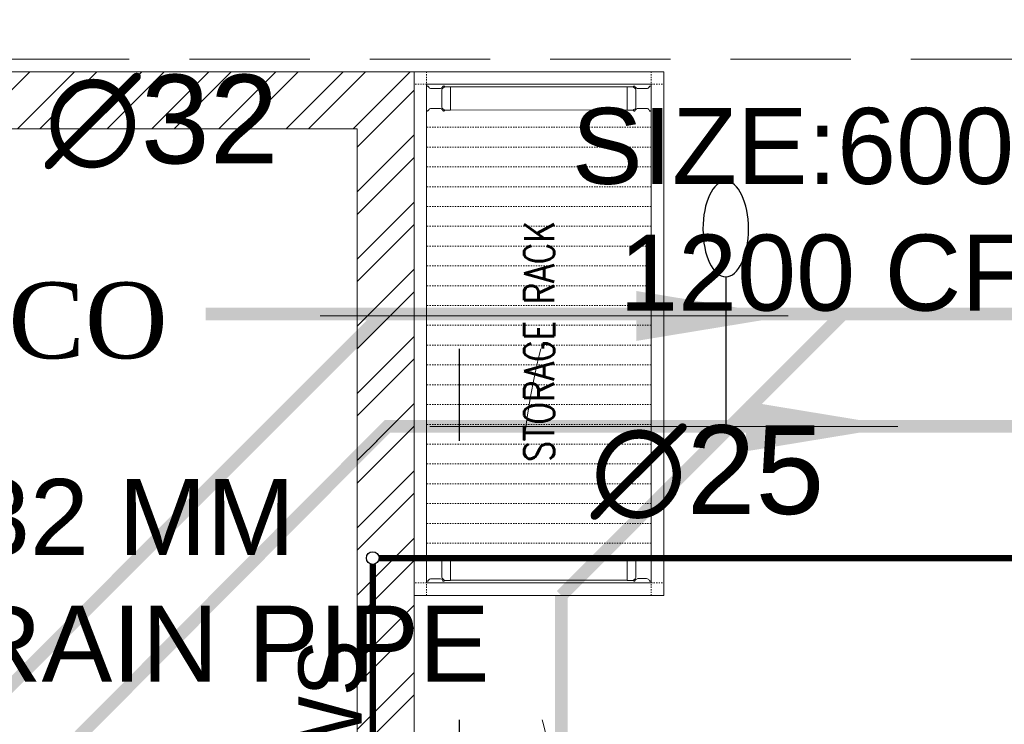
# Model space of a CAD drawing. Header units: inches. Extents: x 105152 to 158499, y 12149 to 30915.
# Tile 169 of 256: x 126589 to 126666, y 21383 to 21439. Entities that reach past the tile are written whole.
import ezdxf

# ---------------------------------------------------------------- set-up
doc = ezdxf.new("R2010")
doc.units = ezdxf.units.IN
doc.header["$MEASUREMENT"] = 0
doc.linetypes.add('HIDDEN', pattern=[0.375, 0.25, -0.125])
doc.linetypes.add('IHCL-P-MEZZANINE FLOOR PLAN$0$HIDDEN', pattern=[0.375, 0.25, -0.125])
for name, color, linetype, lineweight in [('AR - PLAN', 251, 'Continuous', 5), ('BEAM', 173, 'Continuous', 5), ('COVERAGE ', 251, 'Continuous', 5), ('DRAINAGE ', 7, 'Continuous', 9), ('EQUIPMENT', 7, 'Continuous', 25), ('FIRE', 1, 'Continuous', 25), ('FIRE TEXT', 7, 'Continuous', 25), ('HVAC SERVICE', 1, 'Continuous', 35), ('HVAC TEXT PP', 104, 'Continuous', 20), ('KIT TEXT.', 5, 'Continuous', 5), ('PD_BRICK WALL_115', 134, 'Continuous', 30), ('PD_HATCH', 45, 'Continuous', 9), ('PP- 75DIA Soil Waste Sewer pipe', 90, 'Continuous', 9), ('PP-Domestic  Cold Water Supply', 5, 'Continuous', 25), ('PP-Soil Pipe', 1, 'Continuous', 25), ('PP-SPRINKLER PIPE', 1, 'Continuous', 0), ('PP-TEXT', 7, 'Continuous', 40), ('WATER SUPPLY ', 7, 'Continuous', 9)]:
    doc.layers.add(name, color=color, linetype=linetype, lineweight=lineweight)
for name, color, linetype in [('KIT EQUIPMENT', 7, 'Continuous'), ('PD_025_TEXT', 61, 'Continuous'), ('PP-SPRINKLER', 1, 'Continuous')]:
    doc.layers.add(name, color=color, linetype=linetype)
doc.styles.add('Arial', font='GOTHIC.TTF')
doc.styles.add('ISO', font='isocp.shx', dxfattribs={"height": 250})
doc.styles.add('MtX_Times_New_Roman', font='txt')
doc.styles.get("Standard").update_dxf_attribs({"font": 'arial.ttf', "height": 6})
doc.styles.add('text Ht 200mm', font='arial.ttf')
doc.dimstyles.new('ISO-10', dxfattribs={"dimtxt": 6, "dimasz": 0.5, "dimexe": 1.25, "dimexo": 0.625, "dimtad": 1, "dimtoh": 1, "dimdec": 1, "dimlunit": 4, "dimtxsty": 'Standard', "dimblk": 'ARCHTICK', "dimcen": 2.5, "dimclrt": 3, "dimadec": 0, "dimazin": 0, "dimtfac": 1, "dimtdec": 1, "dimtmove": 1, "dimatfit": 3, "dimfxl": 1, "dimarcsym": 0})

# ---------------------------------------------------------------- blocks, each defined once
blk = doc.blocks.new('PP-CEILING PENDANT')
at = {"layer": 'COVERAGE ', "color": 8, "lineweight": 5}
blk.add_circle((0, 0), 1700, dxfattribs=at)
blk = doc.blocks.new('PP-SP ARROW')
at = {"color": 3}
blk.add_line((-31.48, 0), (-128.7, 0), dxfattribs=at)
blk.add_ellipse((0, 0), major_axis=(-31.48, 0), ratio=0.476486, dxfattribs=at)
blk = doc.blocks.new('HVAC SERVICE')
at = {"layer": 'HVAC TEXT PP', "insert": (290.946, -160.857), "char_height": 6, "attachment_point": 1, "bg_fill": 2}
blk.add_mtext_dynamic_manual_height_columns('\\pxqr;6 #SAG\\PSIZE:600X600MM\\P1200 CFM EACH', width=237.48752, gutter_width=50, heights=[-27.14], dxfattribs=at)
at = {"layer": 'HVAC TEXT PP', "insert": (405.967, -200.155), "char_height": 6, "width": 237.48752, "attachment_point": 1, "bg_fill": 2}
blk.add_mtext('\\pxql;%%C32 MM \\PDRAIN PIPE ', dxfattribs=at)
blk = doc.blocks.new('WATER SUPPLY')
at = {"layer": 'PP-Domestic  Cold Water Supply'}
for points in [[(56.896, 118.817, 0.5, 0.5, 0), (56.896, 41.475, 0.5, 0.5, 0)], [(199.715, 119.317, 0.5, 0.5, 0), (57.396, 119.317, 0.5, 0.5, 0)]]:
    blk.add_lwpolyline(points, format="xyseb", dxfattribs=at)
blk.add_circle((56.896, 119.317), 0.5, dxfattribs=at)
at = {"layer": 'PP-TEXT', "style": 'MtX_Times_New_Roman'}
blk.add_text('∅ 25MM CWS ', height=5, rotation=90, dxfattribs=at).set_placement((56.029, 69.796))
blk = doc.blocks.new('_ArchTick')
at = {"color": 0, "linetype": 'ByBlock', "const_width": 0.15}
blk.add_lwpolyline([(-0.5, -0.5), (0.5, 0.5)], dxfattribs=at)
blk = doc.blocks.new('sesrgg')
at = {"layer": 'EQUIPMENT', "color": 251, "linetype": 'Continuous', "lineweight": 5}
for p, q in [((1788352.5, 614303.9), (1788353.7, 614303.2)), ((1788400.4, 614306.9), (1788353.3, 614306.9)), ((1788399.9, 614303.2), (1788401.1, 614303.9)), ((1788399.9, 614303.2), (1788401.2, 614303.9)), ((1788402, 614305.2), (1788402, 614305.3)), ((1789294.6, 614305.2), (1789294.6, 614305.3)), ((1789296.7, 614303.2), (1789295.4, 614303.9)), ((1789296.7, 614303.2), (1789295.4, 614303.9)), ((1789296.2, 614306.9), (1789343.3, 614306.9)), ((1789344.1, 614303.9), (1789342.9, 614303.2)), ((1788356.8, 614280.4), (1788356.8, 614297.9)), ((1788396.9, 614280.4), (1788396.9, 614297.9)), ((1788396.9, 614280.4), (1788396.9, 614297.9)), ((1789299.7, 614280.4), (1789299.7, 614297.9)), ((1789299.7, 614280.4), (1789299.7, 614297.9)), ((1789339.8, 614280.4), (1789339.8, 614297.9)), ((1788352.5, 614274.4), (1788353.7, 614275.1)), ((1788353.2, 614271.4), (1788353.2, 614259.3)), ((1788355.4, 614273.5), (1788354.7, 614272.2)), ((1788393, 614276.5), (1788360.6, 614276.5)), ((1788399, 614272.2), (1788398.3, 614273.5)), ((1788399.9, 614275.1), (1788401.1, 614274.4)), ((1788399.9, 614275.1), (1788401.2, 614274.4)), ((1788400.4, 614271.4), (1788400.4, 614259.3)), ((1788402, 614273), (1788402, 614273)), ((1789294.6, 614273), (1789294.6, 614273)), ((1789296.7, 614275.1), (1789295.4, 614274.4)), ((1789296.7, 614275.1), (1789295.4, 614274.4)), ((1789296.2, 614271.4), (1789296.2, 614259.3)), ((1789297.6, 614272.2), (1789298.3, 614273.5)), ((1789303.6, 614276.5), (1789335.9, 614276.5)), ((1789341.2, 614273.5), (1789341.9, 614272.2)), ((1789344.1, 614274.4), (1789342.9, 614275.1)), ((1789343.4, 614271.4), (1789343.4, 614259.3)), ((1788399.9, 614258.8), (1788353.7, 614258.8)), ((1788353.8, 613904.2), (1788353.7, 614258.8)), ((1788400, 613904.7), (1788399.9, 614258.8)), ((1789296.6, 613904.7), (1789296.7, 614258.8)), ((1789296.7, 614258.8), (1789342.9, 614258.8)), ((1789342.8, 613904.2), (1789342.9, 614258.8)), ((1788352.6, 613889.1), (1788353.8, 613888.4)), ((1788353.3, 613892), (1788353.3, 613904.2)), ((1788400, 613904.7), (1788353.8, 613904.7)), ((1788355.5, 613890), (1788354.8, 613891.2)), ((1788398.3, 613890), (1788399.1, 613891.2)), ((1788400, 613888.3), (1788401.2, 613889.1)), ((1788401.2, 613889.1), (1788400, 613888.4)), ((1788400.5, 613892), (1788400.5, 613904.2)), ((1788402, 613890.4), (1788402, 613890.5)), ((1789294.5, 613890.4), (1789294.5, 613890.5)), ((1789296.6, 613888.3), (1789295.3, 613889.1)), ((1789295.3, 613889.1), (1789296.6, 613888.4)), ((1789296.1, 613892), (1789296.1, 613904.2)), ((1789296.6, 613904.7), (1789342.8, 613904.7)), ((1789298.2, 613890), (1789297.5, 613891.2)), ((1789341.1, 613890), (1789341.8, 613891.2)), ((1789344, 613889.1), (1789342.8, 613888.4)), ((1789343.3, 613892), (1789343.3, 613904.2)), ((1788356.9, 613883.1), (1788356.9, 613865.6)), ((1788393.1, 613887), (1788360.7, 613887)), ((1788397, 613883.2), (1788397, 613865.7)), ((1788397, 613865.6), (1788397, 613883.1)), ((1789299.6, 613883.2), (1789299.6, 613865.7)), ((1789299.6, 613865.6), (1789299.6, 613883.1)), ((1789303.5, 613887), (1789335.8, 613887)), ((1789339.7, 613883.1), (1789339.7, 613865.6)), ((1788352.6, 613859.6), (1788353.8, 613860.3)), ((1788400.4, 613856.6), (1788353.4, 613856.6)), ((1788400, 613860.3), (1788401.2, 613859.6)), ((1788401.2, 613859.6), (1788400, 613860.3)), ((1788402, 613858.2), (1788402, 613858.2)), ((1789294.5, 613858.2), (1789294.5, 613858.2)), ((1789296.6, 613860.3), (1789295.3, 613859.6)), ((1789295.3, 613859.6), (1789296.6, 613860.3)), ((1789296.1, 613856.6), (1789343.2, 613856.6)), ((1789344, 613859.6), (1789342.8, 613860.3))]:
    blk.add_line(p, q, dxfattribs=at)
at = {"layer": 'EQUIPMENT', "color": 251, "linetype": 'IHCL-P-MEZZANINE FLOOR PLAN$0$HIDDEN', "lineweight": 5}
for p, q in [((1788428, 613856.6), (1788428, 614306.9)), ((1788467.7, 613856.6), (1788467.7, 614306.9)), ((1788507.4, 613856.6), (1788507.4, 614306.9)), ((1788547.1, 613856.6), (1788547.1, 614306.9)), ((1788586.8, 613856.6), (1788586.8, 614306.9)), ((1788586.8, 613856.6), (1788586.8, 614306.9)), ((1788626.6, 613856.6), (1788626.6, 614306.9)), ((1788666.3, 613856.6), (1788666.3, 614306.9)), ((1788706, 613856.6), (1788706, 614306.9)), ((1788706, 613856.6), (1788706, 614306.9)), ((1788745.7, 613856.6), (1788745.7, 614306.9)), ((1788785.4, 613856.6), (1788785.4, 614306.9)), ((1788825.1, 613856.6), (1788825.1, 614306.9)), ((1788864.9, 613856.6), (1788864.9, 614306.9)), ((1788904.6, 613856.6), (1788904.6, 614306.9)), ((1788944.3, 613856.6), (1788944.3, 614306.9)), ((1788984, 613856.6), (1788984, 614306.9)), ((1789023.7, 613856.6), (1789023.7, 614306.9)), ((1789063.5, 613856.6), (1789063.5, 614306.9)), ((1789103.2, 613856.6), (1789103.2, 614306.9)), ((1789142.9, 613856.6), (1789142.9, 614306.9)), ((1789182.6, 613856.6), (1789182.6, 614306.9)), ((1789222.3, 613856.6), (1789222.3, 614306.9)), ((1789262.1, 613856.6), (1789262.1, 614306.9))]:
    blk.add_line(p, q, dxfattribs=at)
for points in [[(1788348.4, 614306.9), (1788348.4, 614332.1), (1788323.1, 614332.1), (1788323.1, 614306.9)], [(1789348.2, 614306.9), (1789348.2, 614332.1), (1789373.5, 614332.1), (1789373.5, 614306.9)], [(1788348.4, 613856.6), (1788348.4, 613831.3), (1788323.1, 613831.3), (1788323.1, 613856.6)], [(1789348.2, 613856.6), (1789348.2, 613831.3), (1789373.5, 613831.3), (1789373.5, 613856.6)]]:
    blk.add_lwpolyline(points, close=True, dxfattribs=at)
at = {"layer": 'EQUIPMENT', "color": 251, "linetype": 'Continuous', "lineweight": 5}
for centre, radius, start, end in [((1788353.3, 614305.3), 1.6, 89.991, 239.97), ((1788350.7, 614297.9), 6.07, 359.982, 59.988), ((1788403, 614297.9), 6.07, 119.991, 179.997), ((1788403, 614297.9), 6.07, 119.994, 180), ((1788400.4, 614305.3), 1.6, 299.976, 89.991), ((1788400.3, 614305.2), 1.6, 299.973, 359.979), ((1789296.2, 614305.3), 1.6, 90.009, 240.024), ((1789296.2, 614305.2), 1.6, 180.021, 240.027), ((1789293.6, 614297.9), 6.07, 0.003, 60.009), ((1789293.6, 614297.9), 6.07, 0, 60.006), ((1789345.9, 614297.9), 6.07, 120.012, 180.018), ((1789343.3, 614305.3), 1.6, 300.03, 90.009), ((1788353.3, 614273), 1.6, 119.994, 329.979), ((1788350.7, 614280.4), 6.07, 299.976, 359.982), ((1788360.7, 614270.4), 6.07, 89.991, 149.997), ((1788393, 614270.4), 6.07, 29.985, 89.991), ((1788403, 614280.4), 6.07, 179.991, 239.997), ((1788403, 614280.4), 6.07, 180, 239.97), ((1788400.4, 614273), 1.6, 209.967, 59.988), ((1788400.3, 614273), 1.6, 359.967, 59.973), ((1789296.2, 614273), 1.6, 120.027, 180.033), ((1789296.2, 614273), 1.6, 120.012, 330.033), ((1789293.6, 614280.4), 6.07, 300.003, 0.009), ((1789293.6, 614280.4), 6.07, 300.03, 0), ((1789303.6, 614270.4), 6.07, 90.009, 150.015), ((1789335.9, 614270.4), 6.07, 30.003, 90.009), ((1789345.9, 614280.4), 6.07, 180.018, 240.024), ((1789343.3, 614273), 1.6, 210.021, 60.006), ((1788353.7, 614259.3), 0.506, 180, 269.973), ((1788399.9, 614259.3), 0.506, 269.973, 359.982), ((1789296.7, 614259.3), 0.506, 180.018, 270.027), ((1789342.9, 614259.3), 0.506, 270.027, 0), ((1788353.4, 613890.4), 1.6, 29.985, 239.97), ((1788353.8, 613904.2), 0.506, 89.991, 180), ((1788350.8, 613883.1), 6.07, 359.982, 59.988), ((1788360.7, 613893.1), 6.07, 209.967, 269.973), ((1788393.1, 613893.1), 6.07, 269.973, 329.979), ((1788403.1, 613883.1), 6.07, 119.994, 180), ((1788403.1, 613883.1), 6.07, 119.991, 179.997), ((1788400.4, 613890.4), 1.6, 299.976, 149.997), ((1788400, 613904.2), 0.506, 359.982, 89.991), ((1788400.4, 613890.4), 1.6, 299.973, 359.979), ((1789296.1, 613890.4), 1.6, 30.003, 240.024), ((1789296.1, 613890.4), 1.6, 180.021, 240.027), ((1789296.6, 613904.2), 0.506, 90.009, 180.018), ((1789293.5, 613883.1), 6.07, 0, 60.006), ((1789293.5, 613883.1), 6.07, 0.003, 60.009), ((1789303.5, 613893.1), 6.07, 210.021, 270.027), ((1789335.8, 613893.1), 6.07, 270.027, 330.033), ((1789345.8, 613883.1), 6.07, 120.012, 180.018), ((1789343.2, 613890.4), 1.6, 300.03, 150.015), ((1789342.8, 613904.2), 0.506, 0, 90.009), ((1788353.4, 613858.2), 1.6, 119.994, 269.973), ((1788350.8, 613865.6), 6.07, 299.976, 359.982), ((1788403.1, 613865.6), 6.07, 179.991, 239.997), ((1788403.1, 613865.6), 6.07, 180, 239.97), ((1788400.4, 613858.2), 1.6, 269.973, 59.988), ((1788400.4, 613858.2), 1.6, 359.967, 59.973), ((1789296.1, 613858.2), 1.6, 120.027, 180.033), ((1789296.1, 613858.2), 1.6, 120.012, 270.027), ((1789293.5, 613865.6), 6.07, 300.003, 0.009), ((1789293.5, 613865.6), 6.07, 300.03, 0), ((1789345.8, 613865.6), 6.07, 180.018, 240.024), ((1789343.2, 613858.2), 1.6, 270.027, 60.006)]:
    blk.add_arc(centre, radius, start, end, dxfattribs=at)
at = {"layer": 'KIT EQUIPMENT', "color": 251, "lineweight": 5}
for points in [[(1789373.5, 614332.1), (1789373.5, 613831.3), (1788323.1, 613831.3), (1788323.1, 614332.1)], [(1789348.2, 614306.9), (1789348.2, 613856.6), (1788348.4, 613856.6), (1788348.4, 614306.9)]]:
    blk.add_lwpolyline(points, close=True, dxfattribs=at)
blk = doc.blocks.new('A$C6E471120')
at = {"layer": 'EQUIPMENT', "color": 251, "rotation": 90}
blk.add_blockref('sesrgg', (611068.2, -1793412.1), dxfattribs=at)
at = {"layer": 'KIT TEXT.', "color": 251, "insert": (-2983, -4820.8, 488.6), "char_height": 60.175, "width": 1100.284, "attachment_point": 7, "rotation": 90, "style": 'ISO'}
blk.add_mtext('{\\Fromans|c0;\\W0.8;STORAGE RACK}', dxfattribs=at)
blk = doc.blocks.new('FIRST FLOOR PLAN 0')
at = {"layer": 'PD_HATCH', "lineweight": 5}
h = blk.add_hatch(dxfattribs=at)
h.set_pattern_fill('ANSI32', color=251, scale=10)
h.set_pattern_definition([(45, (-550.7706, -242.3818), (-2.65165, 2.65165), []), (45, (-549.0028, -242.3818), (-2.65165, 2.65165), [])])
h.paths.add_polyline_path([(-540, -240.3), (-583.25, -240.3), (-583.25, -244.8), (-540, -244.8)])
h.paths.add_polyline_path([(-625.25, -240.3), (-668.5, -240.3), (-668.5, -244.8), (-625.25, -244.8)], flags=17)
h.paths.add_polyline_path([(-540, -323.5), (-540, -328), (-378, -328), (-378, -323.5), (-531, -323.5), (-531, -234), (-471, -234), (-471, -258), (-466.5, -258), (-466.5, -234), (-387, -234), (-387, -262), (-382.5, -262), (-382.5, -103), (-378, -103), (-378, -98.5), (-387, -98.5), (-387, -225), (-531, -225), (-531, -9), (-540, -9)])
h.paths.add_polyline_path([(-595.5, -332.937), (-591, -332.937), (-591, -328), (-582, -328), (-582, -323.5), (-668.5, -323.5), (-668.5, -168), (-745.5, -168), (-745.5, -172.5), (-673, -172.5), (-673, -323.5), (-729, -323.5), (-729, -328), (-595.5, -328)])
at = {"layer": 'PD_BRICK WALL_115', "color": 251, "lineweight": 5}
blk.add_lwpolyline([(-729, -323.5), (-673, -323.5), (-673, -225), (-677.5, -225), (-677.5, -220.5), (-673, -220.5), (-673, -220.5), (-673, -220.5), (-673, -219.5), (-673, -219.5), (-673, -172.5), (-741, -172.5), (-741, -172.5), (-741, -172.5), (-741, -172.5), (-747, -172.5), (-747, -168), (-668.5, -168), (-668.5, -323.5), (-582, -323.5)], dxfattribs=at)
at = {"layer": 'PD_025_TEXT', "color": 251, "xscale": 0.03937007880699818, "yscale": 0.03937007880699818, "zscale": 0.03937007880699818}
blk.add_blockref('A$C6E471120', (-540, -8.999), dxfattribs=at)
blk = doc.blocks.new('columns2')
at = {"layer": 'PD_HATCH', "color": 173, "linetype": 'HIDDEN', "lineweight": 5, "ltscale": 38}
blk.add_line((387, -107), (556.5, -107), dxfattribs=at)
blk = doc.blocks.new('DRAINAGE')
at = {"layer": 'PP- 75DIA Soil Waste Sewer pipe', "ltscale": 0.015, "const_width": 1}
for points in [[(339.107, 457.95), (670.019, 457.95), (679.541, 467.471)], [(339.129, 459.405), (339.129, 456.524)], [(300.48, 404.201), (354.228, 457.95)], [(390.619, 457.95), (368.407, 435.738)], [(368.407, 389.699), (368.407, 435.738)]]:
    blk.add_lwpolyline(points, dxfattribs=at)
at = {"layer": 'PP-Soil Pipe', "color": 1, "ltscale": 0.015}
blk.add_lwpolyline([(329.985, 339.922, 1, 1, 0), (329.985, 424.312, 1, 1, 0), (354.657, 449.092, 1, 1, 0), (662.905, 449.092, 1, 1, 0), (673.486, 459.674, 1, 1, 0)], format="xyseb", dxfattribs=at)
at = {"layer": 'PP- 75DIA Soil Waste Sewer pipe', "ltscale": 0.015}
blk.add_leader([(386.311, 457.807, 19.236), (349.346, 457.807, 19.236)], dimstyle='ISO-10', override={"dimasz": 12, "dimgap": 0.625, "dimtad": 0}, dxfattribs=at)
at = {"layer": 'PP-Soil Pipe', "color": 1, "lineweight": 5, "ltscale": 0.015}
blk.add_leader([(394.975, 449.092), (358.011, 449.092)], dimstyle='ISO-10', override={"dimasz": 12, "dimgap": 0.625, "dimtad": 0}, dxfattribs=at)
at = {"layer": 'PP-TEXT', "insert": (337.303, 454.377), "char_height": 6, "width": 48.44598, "attachment_point": 9, "style": 'Arial', "bg_fill": 2}
blk.add_mtext('\\pxqr;{\\fTimes New Roman|b0|i0|c0|p34;FCO}', dxfattribs=at)

msp = doc.modelspace()

# ---------------------------------------------------------------- linework, layer by layer
at = {"layer": 'FIRE'}
msp.add_line((126623.234, 21302.532), (126623.234, 21450.741), dxfattribs=at)
at = {"layer": 'PP-SPRINKLER PIPE'}
msp.add_line((126688.162, 21422.081), (126623.234, 21422.081), dxfattribs=at)

# ---------------------------------------------------------------- block references
at = {"layer": 'FIRE TEXT', "xscale": 0.1199999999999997, "yscale": 0.1199999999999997, "zscale": 0.03999999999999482, "rotation": 360}
msp.add_blockref('PP-SP ARROW', (126623.234, 21430.07), dxfattribs=at)
at = {"layer": 'PP-SPRINKLER', "zscale": 35.43314555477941}
for p, xscale, yscale in [((126592.162, 21494.198), -0.0354331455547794, 0.03543314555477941), ((126688.162, 21494.206), 0.0354331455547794, 0.0354331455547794), ((126688.162, 21398.198), -0.0354331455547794, 0.03543314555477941)]:
    msp.add_blockref('PP-CEILING PENDANT', p, dxfattribs=dict(at, xscale=xscale, yscale=yscale))

# ---------------------------------------------------------------- texts
at = {"layer": 'FIRE TEXT', "style": 'text Ht 200mm'}
msp.add_text('∅32', height=7, dxfattribs=at).set_placement((126590.491, 21427.257))

# ---------------------------------------------------------------- next in the draw order: block references
at = {"layer": 'HVAC SERVICE'}
msp.add_blockref('HVAC SERVICE', (126172.161, 21602.498), dxfattribs=at)

# ---------------------------------------------------------------- next in the draw order: block references
at = {"layer": 'FIRE TEXT', "xscale": -0.1199999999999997, "yscale": 0.1199999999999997, "zscale": 0.03999999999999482, "rotation": 270}
msp.add_blockref('PP-SP ARROW', (126644.276, 21422.081), dxfattribs=at)
at = {"layer": 'WATER SUPPLY '}
msp.add_blockref('WATER SUPPLY', (126559.497, 21276.782), dxfattribs=at)

# ---------------------------------------------------------------- next in the draw order: texts
at = {"layer": 'FIRE TEXT', "style": 'text Ht 200mm'}
msp.add_text('∅25', height=7, dxfattribs=at).set_placement((126633.614, 21399.579))

# ---------------------------------------------------------------- next in the draw order: block references
at = {"layer": 'DRAINAGE '}
msp.add_blockref('DRAINAGE', (126262.893, 20957.406), dxfattribs=at)

# ---------------------------------------------------------------- next in the draw order: block references
at = {"layer": 'AR - PLAN', "color": 251}
msp.add_blockref('FIRST FLOOR PLAN 0', (127288.161, 21602.498), dxfattribs=at)

# ---------------------------------------------------------------- next in the draw order: block references
at = {"layer": 'BEAM'}
msp.add_blockref('columns2', (126172.162, 21542.498), dxfattribs=at)

doc.saveas('drawing.dxf')
